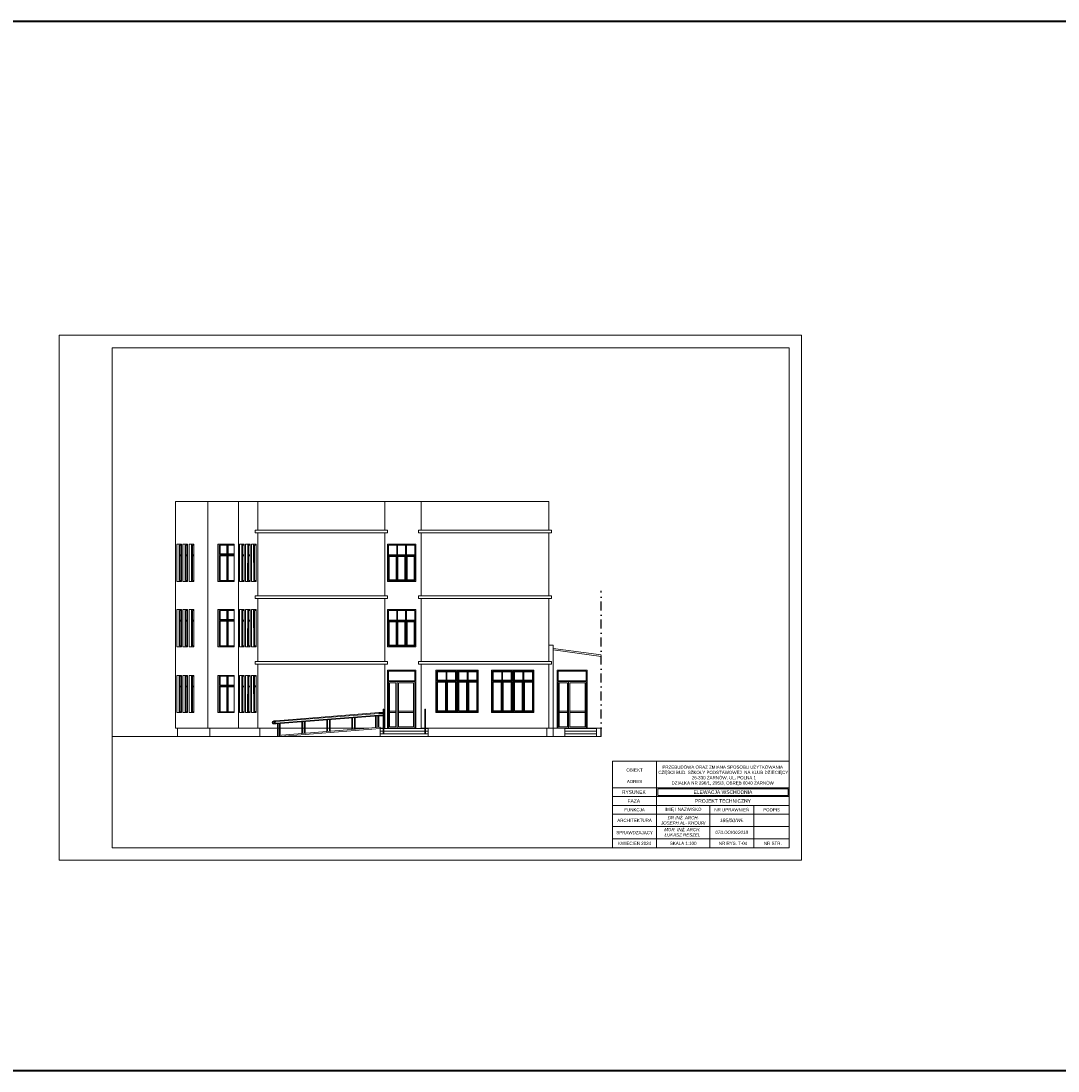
# Model space of a CAD drawing. Header units: millimetres. Extents: x 72202 to 304796, y 21658 to 519946.
# Tile 87 of 95: x 211870 to 217737, y 219413 to 225352. Entities that reach past the tile are written whole.
import ezdxf

# ---------------------------------------------------------------- set-up
doc = ezdxf.new("R2010")
doc.units = ezdxf.units.MM
doc.linetypes.add('DASHDOT', pattern=[25.4, 12.7, -6.35, 0, -6.35])
for name, color, linetype, lineweight in [('LINIA CIENKA', 7, 'Continuous', 13), ('LINIA WYMIAROWANIE', 1, 'Continuous', 9), ('OPISY', 251, 'Continuous', 9)]:
    doc.layers.add(name, color=color, linetype=linetype, lineweight=lineweight)
doc.layers.add('LINIA-NIE DRUKOWAĆ', color=3, linetype='Continuous', lineweight=20, plot=False)
doc.styles.add('simplex', font='arial.ttf')

msp = doc.modelspace()

# ---------------------------------------------------------------- linework, layer by layer
at = {"layer": 'LINIA CIENKA'}
for p, q in [((212743.603, 222634.846), (212743.603, 221352.846)), ((212743.603, 222634.846), (214855.929, 222634.846)), ((212925.743, 222634.846), (212925.743, 221352.846)), ((213100.799, 222634.846), (213100.799, 221352.846)), ((213209.007, 222634.846), (213209.007, 222471.846)), ((213209.007, 222634.846), (213209.007, 222471.846)), ((213927.929, 222471.846), (213927.929, 222634.846)), ((214132.929, 222634.846), (214132.929, 222471.846)), ((214855.929, 222634.846), (214855.929, 222471.846)), ((213194.007, 222471.846), (213194.007, 222456.846)), ((213194.007, 222471.846), (213942.929, 222471.846)), ((213194.007, 222456.846), (213942.929, 222456.846)), ((213209.007, 222456.846), (213209.007, 222101.846)), ((213209.007, 222456.846), (213209.007, 222101.846)), ((213927.929, 222101.846), (213927.929, 222456.846)), ((213942.929, 222456.846), (213942.929, 222471.846)), ((214117.929, 222471.846), (214117.929, 222456.846)), ((214117.929, 222471.846), (214870.929, 222471.846)), ((214117.929, 222456.846), (214870.929, 222456.846)), ((214132.929, 222456.846), (214132.929, 222101.846)), ((214855.929, 222456.846), (214855.929, 222101.846)), ((214870.929, 222471.846), (214870.929, 222456.846)), ((212777.539, 222392.846), (212751.694, 222392.846)), ((212751.694, 222182.846), (212751.694, 222392.846)), ((212777.539, 222392.846), (212777.539, 222182.846)), ((212811.46, 222392.846), (212785.615, 222392.846)), ((212785.615, 222182.846), (212785.615, 222392.846)), ((212811.46, 222392.846), (212811.46, 222182.846)), ((212847.158, 222392.846), (212821.313, 222392.846)), ((212821.313, 222182.846), (212821.313, 222392.846)), ((212847.158, 222392.846), (212847.158, 222182.846)), ((212983.122, 222392.846), (212983.122, 222182.846)), ((213075.932, 222392.846), (212983.122, 222392.846)), ((212990.729, 222392.846), (212990.729, 222182.846)), ((213075.932, 222392.846), (213075.932, 222182.846)), ((213131.345, 222392.846), (213105.5, 222392.846)), ((213105.5, 222182.846), (213105.5, 222392.846)), ((213131.345, 222392.846), (213131.345, 222182.846)), ((213165.267, 222392.846), (213139.422, 222392.846)), ((213139.422, 222182.846), (213139.422, 222392.846)), ((213165.267, 222392.846), (213165.267, 222182.846)), ((213199.188, 222392.846), (213173.343, 222392.846)), ((213173.343, 222182.846), (213173.343, 222392.846)), ((213199.188, 222392.846), (213199.188, 222182.846)), ((213942.929, 222392.846), (213942.929, 222182.846)), ((214102.929, 222392.846), (213942.929, 222392.846)), ((214102.929, 222392.846), (214102.929, 222182.846)), ((212777.539, 222182.846), (212751.694, 222182.846)), ((212811.46, 222182.846), (212785.615, 222182.846)), ((212847.158, 222182.846), (212821.313, 222182.846)), ((213075.932, 222182.846), (212983.122, 222182.846)), ((213131.345, 222182.846), (213105.5, 222182.846)), ((213165.267, 222182.846), (213139.422, 222182.846)), ((213151.467, 222187.846), (213151.446, 222187.846)), ((213199.188, 222182.846), (213173.343, 222182.846)), ((214102.929, 222182.846), (213942.929, 222182.846)), ((213194.007, 222101.846), (213194.007, 222086.846)), ((213194.007, 222101.846), (213942.929, 222101.846)), ((213194.007, 222086.846), (213942.929, 222086.846)), ((213209.007, 222086.846), (213209.007, 221729.846)), ((213209.007, 222086.846), (213209.007, 221729.846)), ((213927.929, 221729.846), (213927.929, 222086.846)), ((213942.929, 222086.846), (213942.929, 222101.846)), ((214117.929, 222101.846), (214117.929, 222086.846)), ((214117.929, 222101.846), (214870.929, 222101.846)), ((214117.929, 222086.846), (214870.929, 222086.846)), ((214132.929, 222086.846), (214132.929, 221729.846)), ((214855.929, 222086.846), (214855.929, 221729.846)), ((214870.929, 222101.846), (214870.929, 222086.846)), ((212777.539, 222022.846), (212751.694, 222022.846)), ((212751.694, 221812.846), (212751.694, 222022.846)), ((212777.539, 222022.846), (212777.539, 221812.846)), ((212811.46, 222022.846), (212785.615, 222022.846)), ((212785.615, 221812.846), (212785.615, 222022.846)), ((212811.46, 222022.846), (212811.46, 221812.846)), ((212847.158, 222022.846), (212821.313, 222022.846)), ((212821.313, 221812.846), (212821.313, 222022.846)), ((212847.158, 222022.846), (212847.158, 221812.846)), ((212983.122, 222022.846), (212983.122, 221812.846)), ((213075.932, 222022.846), (212983.122, 222022.846)), ((213075.932, 222022.846), (213075.932, 221812.846)), ((213131.345, 222022.846), (213105.5, 222022.846)), ((213105.5, 221812.846), (213105.5, 222022.846)), ((213131.345, 222022.846), (213131.345, 221812.846)), ((213165.267, 222022.846), (213139.422, 222022.846)), ((213139.422, 221812.846), (213139.422, 222022.846)), ((213165.267, 222022.846), (213165.267, 221812.846)), ((213199.188, 222022.846), (213173.343, 222022.846)), ((213173.343, 221812.846), (213173.343, 222022.846)), ((213199.188, 222022.846), (213199.188, 221812.846)), ((213942.929, 222022.846), (213942.929, 221812.846)), ((214102.929, 222022.846), (213942.929, 222022.846)), ((214102.929, 222022.846), (214102.929, 221812.846)), ((212777.539, 221812.846), (212751.694, 221812.846)), ((212811.46, 221812.846), (212785.615, 221812.846)), ((212847.158, 221812.846), (212821.313, 221812.846)), ((213075.932, 221812.846), (212983.122, 221812.846)), ((213131.345, 221812.846), (213105.5, 221812.846)), ((213165.267, 221812.846), (213139.422, 221812.846)), ((213151.467, 221817.846), (213151.446, 221817.846)), ((213199.188, 221812.846), (213173.343, 221812.846)), ((214102.929, 221812.846), (213942.929, 221812.846)), ((214855.929, 221822.846), (214880.929, 221822.846)), ((215151.235, 221758.734), (214879.872, 221794.916)), ((214880.929, 221822.846), (214880.929, 221305.846)), ((215152.293, 221766.664), (214880.929, 221802.846)), ((213194.007, 221729.846), (213194.007, 221714.846)), ((213194.007, 221729.846), (213942.929, 221729.846)), ((213194.007, 221714.846), (213942.929, 221714.846)), ((213209.007, 221714.846), (213209.007, 221352.846)), ((213209.007, 221714.846), (213209.007, 221352.846)), ((213927.929, 221352.846), (213927.929, 221714.846)), ((213942.929, 221714.846), (213942.929, 221729.846)), ((214117.929, 221729.846), (214117.929, 221714.846)), ((214117.929, 221729.846), (214870.929, 221729.846)), ((214117.929, 221714.846), (214870.929, 221714.846)), ((214132.929, 221714.846), (214132.929, 221350.846)), ((214855.929, 221714.846), (214855.929, 221352.846)), ((214870.929, 221729.846), (214870.929, 221714.846)), ((212777.539, 221650.846), (212751.694, 221650.846)), ((212751.694, 221440.846), (212751.694, 221650.846)), ((212777.539, 221650.846), (212777.539, 221440.846)), ((212811.46, 221650.846), (212785.615, 221650.846)), ((212785.615, 221440.846), (212785.615, 221650.846)), ((212811.46, 221650.846), (212811.46, 221440.846)), ((212847.158, 221650.846), (212821.313, 221650.846)), ((212821.313, 221440.846), (212821.313, 221650.846)), ((212847.158, 221650.846), (212847.158, 221440.846)), ((212983.122, 221650.846), (212983.122, 221440.846)), ((213075.932, 221650.846), (212983.122, 221650.846)), ((213075.932, 221650.846), (213075.932, 221440.846)), ((213131.345, 221650.846), (213105.5, 221650.846)), ((213105.5, 221440.846), (213105.5, 221650.846)), ((213131.345, 221650.846), (213131.345, 221440.846)), ((213165.267, 221650.846), (213139.422, 221650.846)), ((213139.422, 221440.846), (213139.422, 221650.846)), ((213152.323, 221645.846), (213151.446, 221645.846)), ((213165.267, 221650.846), (213165.267, 221440.846)), ((213199.188, 221650.846), (213173.343, 221650.846)), ((213173.343, 221440.846), (213173.343, 221650.846)), ((213190.367, 221650.867), (213190.367, 221650.846)), ((213199.188, 221650.846), (213199.188, 221440.846)), ((213942.929, 221680.846), (213942.929, 221352.846)), ((214102.929, 221680.846), (213942.929, 221680.846)), ((214102.929, 221680.846), (214102.929, 221352.846)), ((214216.929, 221680.846), (214216.929, 221440.846)), ((214216.929, 221680.846), (214456.929, 221680.846)), ((214336.929, 221680.846), (214336.929, 221440.846)), ((214456.929, 221680.846), (214456.929, 221440.846)), ((214531.929, 221680.846), (214531.929, 221440.846)), ((214531.929, 221680.846), (214771.929, 221680.846)), ((214651.929, 221680.846), (214651.929, 221440.846)), ((214771.929, 221680.846), (214771.929, 221440.846)), ((214902.96, 221680.846), (214902.96, 221352.846)), ((215072.929, 221680.846), (214902.96, 221680.846)), ((215072.929, 221680.846), (215072.929, 221352.846)), ((212777.539, 221440.846), (212751.694, 221440.846)), ((212811.46, 221440.846), (212785.615, 221440.846)), ((212847.158, 221440.846), (212821.313, 221440.846)), ((213075.932, 221440.846), (212983.122, 221440.846)), ((213131.345, 221440.846), (213105.5, 221440.846)), ((213165.267, 221440.846), (213139.422, 221440.846)), ((213151.467, 221445.846), (213151.446, 221445.846)), ((213156.446, 221440.846), (213156.446, 221440.824)), ((213199.188, 221440.846), (213173.343, 221440.846)), ((213894.473, 221436.375), (213311.234, 221389.928)), ((213311.973, 221380.593), (213893.355, 221426.923)), ((213312.112, 221376.391), (213893.355, 221422.71)), ((213894.14, 221440.562), (213312.118, 221394.212)), ((213741.392, 221345.135), (213741.392, 221410.6)), ((213745.592, 221345.469), (213745.592, 221410.934)), ((213756.037, 221346.301), (213756.037, 221411.767)), ((213760.237, 221346.635), (213760.237, 221412.102)), ((213874.509, 221355.736), (213874.509, 221421.208)), ((213878.709, 221356.07), (213878.709, 221421.542)), ((213889.155, 221356.902), (213889.155, 221422.375)), ((213893.021, 221426.896), (213917.971, 221426.896)), ((213893.021, 221422.696), (213917.971, 221422.696)), ((213893.355, 221357.236), (213893.355, 221422.71)), ((213894.14, 221440.562), (213917.971, 221440.562)), ((213894.14, 221436.362), (213917.971, 221436.362)), ((213917.971, 221320.846), (213917.971, 221460.846)), ((213921.971, 221460.846), (213917.971, 221460.846)), ((213917.971, 221430.846), (213921.971, 221430.846)), ((213921.971, 221320.846), (213921.971, 221460.846)), ((213921.971, 221422.696), (213921.971, 221440.562)), ((214154.929, 221320.846), (214154.929, 221460.846)), ((214158.929, 221460.846), (214154.929, 221460.846)), ((214154.929, 221430.846), (214158.929, 221430.846)), ((214158.929, 221320.846), (214158.929, 221460.846)), ((214216.929, 221440.846), (214456.929, 221440.846)), ((214531.929, 221440.846), (214771.929, 221440.846)), ((212743.603, 221352.846), (213332.493, 221352.846)), ((212755.603, 221352.846), (212755.603, 221305.846)), ((212925.743, 221352.846), (212937.743, 221352.846)), ((212937.743, 221352.846), (212937.743, 221305.846)), ((213221.007, 221352.846), (213221.007, 221305.846)), ((213300.078, 221394.212), (213312.118, 221394.212)), ((213300.078, 221380.591), (213304.585, 221380.543)), ((213300.078, 221376.391), (213312.118, 221376.391)), ((213300.219, 221390.009), (213304.525, 221389.963)), ((213319.947, 221311.572), (213319.947, 221377.016)), ((213900.728, 221357.823), (213319.947, 221311.572)), ((213324.147, 221311.907), (213324.147, 221377.351)), ((213332.493, 221312.571), (213332.493, 221378.015)), ((213336.693, 221312.906), (213336.693, 221378.35)), ((213336.693, 221352.846), (213473.689, 221352.846)), ((213459.043, 221322.649), (213459.043, 221388.1)), ((213463.243, 221322.984), (213463.243, 221388.434)), ((213473.689, 221323.816), (213473.689, 221389.267)), ((213477.889, 221324.15), (213477.889, 221389.602)), ((213477.889, 221352.846), (213614.863, 221352.846)), ((213600.217, 221333.892), (213600.217, 221399.35)), ((213604.417, 221334.226), (213604.417, 221399.684)), ((213614.863, 221335.058), (213614.863, 221400.517)), ((213619.063, 221335.393), (213619.063, 221400.852)), ((213619.063, 221352.846), (213756.037, 221352.846)), ((213760.237, 221352.846), (213838.22, 221352.846)), ((213901.284, 221305.846), (213900.728, 221357.823)), ((213900.782, 221352.846), (213901.284, 221352.846)), ((213901.284, 221352.846), (213917.971, 221352.846)), ((213901.284, 221350.846), (213917.971, 221350.846)), ((213921.971, 221352.846), (213927.929, 221352.846)), ((213921.971, 221350.846), (214154.929, 221350.846)), ((213942.929, 221352.846), (214102.929, 221352.846)), ((213942.929, 221352.846), (214102.929, 221352.846)), ((214132.929, 221352.846), (214154.929, 221352.846)), ((214158.929, 221352.846), (214855.929, 221352.846)), ((214158.929, 221350.846), (214174.012, 221350.846)), ((214174.012, 221305.846), (214174.012, 221350.846)), ((214843.929, 221352.846), (214843.929, 221305.846)), ((214855.929, 221352.846), (214880.929, 221352.846)), ((214871.284, 221352.846), (214897.929, 221352.846)), ((214880.929, 221352.846), (215155.929, 221352.846)), ((214907.96, 221352.846), (215072.929, 221352.846)), ((214907.96, 221352.846), (215072.929, 221352.846)), ((214945.929, 221350.846), (215125.929, 221350.846)), ((215125.929, 221350.846), (214945.929, 221350.846)), ((214945.929, 221350.846), (214945.929, 221305.846)), ((215125.929, 221305.846), (215125.929, 221350.846)), ((212385.929, 221305.846), (215152.293, 221305.846)), ((213318.123, 221305.846), (213332.493, 221306.991)), ((213319.947, 221311.572), (213319.947, 221305.991)), ((213319.947, 221311.572), (213319.947, 221305.991)), ((213332.493, 221312.571), (213332.493, 221305.846)), ((213901.284, 221335.846), (213917.971, 221335.846)), ((213901.284, 221320.846), (214174.012, 221320.846)), ((213921.971, 221335.846), (214154.929, 221335.846)), ((214158.929, 221335.846), (214174.012, 221335.846)), ((214945.929, 221335.846), (215125.929, 221335.846)), ((214945.929, 221320.846), (215125.929, 221320.846)), ((215215.929, 221165.846), (216215.929, 221165.846))]:
    msp.add_line(p, q, dxfattribs=at)
at = {"layer": 'LINIA CIENKA', "color": 8}
for p, q in [((212764.616, 222392.846), (212764.616, 222182.846)), ((212777.539, 222387.846), (212769.616, 222387.846)), ((212769.616, 222387.846), (212769.616, 222187.846)), ((212798.538, 222392.846), (212798.538, 222182.846)), ((212811.46, 222387.846), (212803.538, 222387.846)), ((212803.538, 222387.846), (212803.538, 222187.846)), ((212834.236, 222392.846), (212834.236, 222182.846)), ((212847.158, 222387.846), (212839.236, 222387.846)), ((212839.236, 222387.846), (212839.236, 222187.846)), ((212990.729, 222392.846), (212990.729, 222182.846)), ((212995.729, 222387.846), (212995.729, 222337.846)), ((213075.932, 222387.846), (212995.729, 222387.846)), ((213033.331, 222337.846), (213033.331, 222387.846)), ((213037.134, 222387.846), (213037.134, 222337.846)), ((213040.937, 222337.846), (213040.937, 222387.846)), ((213118.423, 222392.846), (213118.423, 222182.846)), ((213131.345, 222387.846), (213123.423, 222387.846)), ((213123.423, 222387.846), (213123.423, 222187.846)), ((213152.344, 222392.846), (213151.446, 222182.846)), ((213157.323, 222387.846), (213156.467, 222187.846)), ((213164.368, 222387.846), (213157.323, 222387.846)), ((213185.367, 222392.846), (213186.266, 222182.846)), ((213190.387, 222388.136), (213191.243, 222188.136)), ((213199.187, 222388.136), (213190.387, 222388.136)), ((213947.929, 222387.846), (213947.929, 222187.846)), ((214097.929, 222387.846), (213947.929, 222387.846)), ((213995.429, 222387.846), (213995.429, 222332.846)), ((214000.429, 222387.846), (214000.429, 222332.846)), ((214045.429, 222387.846), (214045.429, 222332.846)), ((214050.429, 222387.846), (214050.429, 222332.846)), ((214097.929, 222387.846), (214097.929, 222187.846)), ((212777.539, 222332.846), (212769.616, 222332.846)), ((212777.539, 222327.846), (212769.616, 222327.846)), ((212811.46, 222332.846), (212803.538, 222332.846)), ((212811.46, 222327.846), (212803.538, 222327.846)), ((212847.158, 222332.846), (212839.236, 222332.846)), ((212847.158, 222327.846), (212839.236, 222327.846)), ((213075.932, 222332.846), (212990.729, 222332.846)), ((213075.932, 222337.846), (212995.729, 222337.846)), ((212995.729, 222327.846), (212995.729, 222187.846)), ((213075.932, 222327.846), (212995.729, 222327.846)), ((213033.331, 222187.846), (213033.331, 222327.846)), ((213037.134, 222327.846), (213037.134, 222187.846)), ((213040.937, 222187.846), (213040.937, 222327.846)), ((213131.345, 222332.846), (213123.423, 222332.846)), ((213131.345, 222327.846), (213123.423, 222327.846)), ((213164.368, 222327.846), (213157.066, 222327.846)), ((213165.267, 222332.846), (213157.088, 222332.846)), ((213164.368, 222332.846), (213157.088, 222332.846)), ((214097.929, 222332.846), (213947.929, 222332.846)), ((214097.929, 222327.846), (213947.929, 222327.846)), ((213951.929, 222323.846), (213951.929, 222191.846)), ((213991.429, 222323.846), (213951.929, 222323.846)), ((213991.429, 222323.846), (213991.429, 222191.846)), ((213995.429, 222327.846), (213995.429, 222187.846)), ((214000.429, 222327.846), (214000.429, 222187.846)), ((214001.929, 222323.846), (214001.929, 222191.846)), ((214041.429, 222323.846), (214001.929, 222323.846)), ((214041.429, 222323.846), (214041.429, 222191.846)), ((214045.429, 222327.846), (214045.429, 222187.846)), ((214050.429, 222327.846), (214050.429, 222187.846)), ((214054.429, 222323.846), (214054.429, 222191.846)), ((214093.929, 222323.846), (214054.429, 222323.846)), ((214093.929, 222323.846), (214093.929, 222191.846)), ((212777.539, 222187.846), (212769.616, 222187.846)), ((212811.46, 222187.846), (212803.538, 222187.846)), ((212847.158, 222187.846), (212839.236, 222187.846)), ((213075.932, 222187.846), (212995.729, 222187.846)), ((213131.345, 222187.846), (213123.423, 222187.846)), ((213164.368, 222187.846), (213156.467, 222187.846)), ((213199.187, 222188.136), (213191.243, 222188.136)), ((214097.929, 222187.846), (213947.929, 222187.846)), ((213991.429, 222191.846), (213951.929, 222191.846)), ((214041.429, 222191.846), (214001.929, 222191.846)), ((214093.929, 222191.846), (214054.429, 222191.846)), ((212764.616, 222022.846), (212764.616, 221812.846)), ((212777.539, 222017.846), (212769.616, 222017.846)), ((212769.616, 222017.846), (212769.616, 221817.846)), ((212798.538, 222022.846), (212798.538, 221812.846)), ((212811.46, 222017.846), (212803.538, 222017.846)), ((212803.538, 222017.846), (212803.538, 221817.846)), ((212834.236, 222022.846), (212834.236, 221812.846)), ((212847.158, 222017.846), (212839.236, 222017.846)), ((212839.236, 222017.846), (212839.236, 221817.846)), ((212990.729, 222022.846), (212990.729, 221812.846)), ((212995.729, 222017.846), (212995.729, 221967.846)), ((213075.932, 222017.846), (212995.729, 222017.846)), ((213033.331, 221967.846), (213033.331, 222017.846)), ((213037.134, 222017.846), (213037.134, 221967.846)), ((213040.937, 221967.846), (213040.937, 222017.846)), ((213118.423, 222022.846), (213118.423, 221812.846)), ((213131.345, 222017.846), (213123.423, 222017.846)), ((213123.423, 222017.846), (213123.423, 221817.846)), ((213152.344, 222022.846), (213151.446, 221812.846)), ((213157.323, 222017.846), (213156.467, 221817.846)), ((213164.368, 222017.846), (213157.323, 222017.846)), ((213185.367, 222022.846), (213186.266, 221812.846)), ((213190.387, 222018.136), (213191.243, 221818.136)), ((213199.187, 222018.136), (213190.387, 222018.136)), ((213947.929, 222017.846), (213947.929, 221817.846)), ((214097.929, 222017.846), (213947.929, 222017.846)), ((213995.429, 222017.846), (213995.429, 221962.846)), ((214000.429, 222017.846), (214000.429, 221962.846)), ((214045.429, 222017.846), (214045.429, 221962.846)), ((214050.429, 222017.846), (214050.429, 221962.846)), ((214097.929, 222017.846), (214097.929, 221817.846)), ((212777.539, 221962.846), (212769.616, 221962.846)), ((212777.539, 221957.846), (212769.616, 221957.846)), ((212811.46, 221962.846), (212803.538, 221962.846)), ((212811.46, 221957.846), (212803.538, 221957.846)), ((212847.158, 221962.846), (212839.236, 221962.846)), ((212847.158, 221957.846), (212839.236, 221957.846)), ((213075.932, 221962.846), (212990.729, 221962.846)), ((213075.932, 221967.846), (212995.729, 221967.846)), ((212995.729, 221957.846), (212995.729, 221817.846)), ((213075.932, 221957.846), (212995.729, 221957.846)), ((213033.331, 221817.846), (213033.331, 221957.846)), ((213037.134, 221957.846), (213037.134, 221817.846)), ((213040.937, 221817.846), (213040.937, 221957.846)), ((213131.345, 221962.846), (213123.423, 221962.846)), ((213131.345, 221957.846), (213123.423, 221957.846)), ((213164.368, 221957.846), (213157.066, 221957.846)), ((213165.267, 221962.846), (213157.088, 221962.846)), ((213164.368, 221962.846), (213157.088, 221962.846)), ((214097.929, 221962.846), (213947.929, 221962.846)), ((214097.929, 221957.846), (213947.929, 221957.846)), ((213951.929, 221953.846), (213951.929, 221821.846)), ((213991.429, 221953.846), (213951.929, 221953.846)), ((213991.429, 221953.846), (213991.429, 221821.846)), ((213995.429, 221957.846), (213995.429, 221817.846)), ((214000.429, 221957.846), (214000.429, 221817.846)), ((214001.929, 221953.846), (214001.929, 221821.846)), ((214041.429, 221953.846), (214001.929, 221953.846)), ((214041.429, 221953.846), (214041.429, 221821.846)), ((214045.429, 221957.846), (214045.429, 221817.846)), ((214050.429, 221957.846), (214050.429, 221817.846)), ((214054.429, 221953.846), (214054.429, 221821.846)), ((214093.929, 221953.846), (214054.429, 221953.846)), ((214093.929, 221953.846), (214093.929, 221821.846)), ((212777.539, 221817.846), (212769.616, 221817.846)), ((212811.46, 221817.846), (212803.538, 221817.846)), ((212847.158, 221817.846), (212839.236, 221817.846)), ((213075.932, 221817.846), (212995.729, 221817.846)), ((213131.345, 221817.846), (213123.423, 221817.846)), ((213164.368, 221817.846), (213156.467, 221817.846)), ((213199.187, 221818.136), (213191.243, 221818.136)), ((214097.929, 221817.846), (213947.929, 221817.846)), ((213991.429, 221821.846), (213951.929, 221821.846)), ((214041.429, 221821.846), (214001.929, 221821.846)), ((214093.929, 221821.846), (214054.429, 221821.846)), ((212764.616, 221650.846), (212764.616, 221440.846)), ((212777.539, 221645.846), (212769.616, 221645.846)), ((212769.616, 221645.846), (212769.616, 221445.846)), ((212798.538, 221650.846), (212798.538, 221440.846)), ((212811.46, 221645.846), (212803.538, 221645.846)), ((212803.538, 221645.846), (212803.538, 221445.846)), ((212834.236, 221650.846), (212834.236, 221440.846)), ((212847.158, 221645.846), (212839.236, 221645.846)), ((212839.236, 221645.846), (212839.236, 221445.846)), ((212990.729, 221650.846), (212990.729, 221440.846)), ((212995.729, 221645.846), (212995.729, 221595.846)), ((213075.932, 221645.846), (212995.729, 221645.846)), ((213033.331, 221595.846), (213033.331, 221645.846)), ((213037.134, 221645.846), (213037.134, 221595.846)), ((213040.937, 221595.846), (213040.937, 221645.846)), ((213118.423, 221650.846), (213118.423, 221440.846)), ((213131.345, 221645.846), (213123.423, 221645.846)), ((213123.423, 221645.846), (213123.423, 221445.846)), ((213152.344, 221650.846), (213151.446, 221440.846)), ((213157.323, 221645.846), (213156.467, 221445.846)), ((213164.368, 221645.846), (213157.323, 221645.846)), ((213185.367, 221650.846), (213186.266, 221440.846)), ((213190.387, 221646.136), (213191.243, 221446.136)), ((213199.187, 221646.136), (213190.387, 221646.136)), ((213947.929, 221675.846), (213947.929, 221620.846)), ((214097.929, 221675.846), (213947.929, 221675.846)), ((214097.929, 221675.846), (214097.929, 221620.846)), ((214221.929, 221675.846), (214221.929, 221620.846)), ((214221.929, 221675.846), (214331.929, 221675.846)), ((214225.929, 221671.846), (214225.929, 221624.846)), ((214225.929, 221671.846), (214274.429, 221671.846)), ((214274.429, 221624.846), (214274.429, 221671.846)), ((214279.429, 221671.846), (214327.929, 221671.846)), ((214279.429, 221624.846), (214279.429, 221671.846)), ((214327.929, 221671.846), (214327.929, 221624.846)), ((214331.929, 221675.846), (214331.929, 221620.846)), ((214341.929, 221675.846), (214451.929, 221675.846)), ((214341.929, 221675.846), (214341.929, 221620.846)), ((214345.929, 221671.846), (214345.929, 221624.846)), ((214345.929, 221671.846), (214394.429, 221671.846)), ((214394.429, 221624.846), (214394.429, 221671.846)), ((214399.429, 221671.846), (214447.929, 221671.846)), ((214399.429, 221624.846), (214399.429, 221671.846)), ((214447.929, 221671.846), (214447.929, 221624.846)), ((214451.929, 221675.846), (214451.929, 221620.846)), ((214536.929, 221675.846), (214536.929, 221620.846)), ((214536.929, 221675.846), (214646.929, 221675.846)), ((214540.929, 221671.846), (214540.929, 221624.846)), ((214540.929, 221671.846), (214589.429, 221671.846)), ((214589.429, 221624.846), (214589.429, 221671.846)), ((214594.429, 221671.846), (214642.929, 221671.846)), ((214594.429, 221624.846), (214594.429, 221671.846)), ((214642.929, 221671.846), (214642.929, 221624.846)), ((214646.929, 221675.846), (214646.929, 221620.846)), ((214656.929, 221675.846), (214766.929, 221675.846)), ((214656.929, 221675.846), (214656.929, 221620.846)), ((214660.929, 221671.846), (214660.929, 221624.846)), ((214660.929, 221671.846), (214709.429, 221671.846)), ((214709.429, 221624.846), (214709.429, 221671.846)), ((214714.429, 221671.846), (214762.929, 221671.846)), ((214714.429, 221624.846), (214714.429, 221671.846)), ((214762.929, 221671.846), (214762.929, 221624.846)), ((214766.929, 221675.846), (214766.929, 221620.846)), ((214907.96, 221675.846), (214907.96, 221620.846)), ((215067.929, 221675.846), (214907.96, 221675.846)), ((215067.929, 221675.846), (215067.929, 221620.846)), ((212777.539, 221590.846), (212769.616, 221590.846)), ((212811.46, 221590.846), (212803.538, 221590.846)), ((212847.158, 221590.846), (212839.236, 221590.846)), ((213075.932, 221590.846), (212990.729, 221590.846)), ((213075.932, 221595.846), (212995.729, 221595.846)), ((213131.345, 221590.846), (213123.423, 221590.846)), ((213152.088, 221590.846), (213151.446, 221590.846)), ((213165.267, 221590.846), (213157.088, 221590.846)), ((213164.368, 221590.846), (213157.088, 221590.846)), ((213199.188, 221590.846), (213185.624, 221590.846)), ((213199.187, 221591.136), (213186.265, 221591.136)), ((214097.929, 221620.846), (213947.929, 221620.846)), ((213947.929, 221615.846), (213947.929, 221352.846)), ((214097.929, 221615.846), (213947.929, 221615.846)), ((213954.929, 221608.846), (213954.929, 221359.846)), ((213990.929, 221608.846), (213954.929, 221608.846)), ((213990.929, 221359.846), (213990.929, 221608.846)), ((213997.929, 221352.846), (213997.929, 221615.846)), ((214090.929, 221608.846), (214004.929, 221608.846)), ((214004.929, 221359.846), (214004.929, 221608.846)), ((214090.929, 221608.846), (214090.929, 221359.846)), ((214097.929, 221615.846), (214097.929, 221352.846)), ((214221.929, 221620.846), (214331.929, 221620.846)), ((214221.929, 221615.846), (214221.929, 221445.846)), ((214221.929, 221615.846), (214331.929, 221615.846)), ((214225.929, 221624.846), (214274.429, 221624.846)), ((214225.929, 221611.846), (214225.929, 221449.846)), ((214225.929, 221611.846), (214270.429, 221611.846)), ((214270.429, 221611.846), (214270.429, 221449.846)), ((214274.429, 221615.846), (214274.429, 221445.846)), ((214279.429, 221624.846), (214327.929, 221624.846)), ((214279.429, 221615.846), (214279.429, 221445.846)), ((214283.429, 221611.846), (214327.929, 221611.846)), ((214283.429, 221611.846), (214283.429, 221449.846)), ((214327.929, 221611.846), (214327.929, 221449.846)), ((214331.929, 221615.846), (214331.929, 221445.846)), ((214341.929, 221620.846), (214451.929, 221620.846)), ((214341.929, 221615.846), (214451.929, 221615.846)), ((214341.929, 221615.846), (214341.929, 221445.846)), ((214345.929, 221624.846), (214394.429, 221624.846)), ((214345.929, 221611.846), (214345.929, 221449.846)), ((214345.929, 221611.846), (214390.429, 221611.846)), ((214390.429, 221611.846), (214390.429, 221449.846)), ((214394.429, 221615.846), (214394.429, 221445.846)), ((214399.429, 221624.846), (214447.929, 221624.846)), ((214399.429, 221615.846), (214399.429, 221445.846)), ((214403.429, 221611.846), (214447.929, 221611.846)), ((214403.429, 221611.846), (214403.429, 221449.846)), ((214447.929, 221611.846), (214447.929, 221449.846)), ((214451.929, 221615.846), (214451.929, 221445.846)), ((214536.929, 221620.846), (214646.929, 221620.846)), ((214536.929, 221615.846), (214536.929, 221445.846)), ((214536.929, 221615.846), (214646.929, 221615.846)), ((214540.929, 221624.846), (214589.429, 221624.846)), ((214540.929, 221611.846), (214540.929, 221449.846)), ((214540.929, 221611.846), (214585.429, 221611.846)), ((214585.429, 221611.846), (214585.429, 221449.846)), ((214589.429, 221615.846), (214589.429, 221445.846)), ((214594.429, 221624.846), (214642.929, 221624.846)), ((214594.429, 221615.846), (214594.429, 221445.846)), ((214598.429, 221611.846), (214642.929, 221611.846)), ((214598.429, 221611.846), (214598.429, 221449.846)), ((214642.929, 221611.846), (214642.929, 221449.846)), ((214646.929, 221615.846), (214646.929, 221445.846)), ((214656.929, 221620.846), (214766.929, 221620.846)), ((214656.929, 221615.846), (214766.929, 221615.846)), ((214656.929, 221615.846), (214656.929, 221445.846)), ((214660.929, 221624.846), (214709.429, 221624.846)), ((214660.929, 221611.846), (214660.929, 221449.846)), ((214660.929, 221611.846), (214705.429, 221611.846)), ((214705.429, 221611.846), (214705.429, 221449.846)), ((214709.429, 221615.846), (214709.429, 221445.846)), ((214714.429, 221624.846), (214762.929, 221624.846)), ((214714.429, 221615.846), (214714.429, 221445.846)), ((214718.429, 221611.846), (214762.929, 221611.846)), ((214718.429, 221611.846), (214718.429, 221449.846)), ((214762.929, 221611.846), (214762.929, 221449.846)), ((214766.929, 221615.846), (214766.929, 221445.846)), ((215067.929, 221620.846), (214907.96, 221620.846)), ((214907.96, 221615.846), (214907.96, 221352.846)), ((215067.929, 221615.846), (214907.96, 221615.846)), ((214914.96, 221608.846), (214914.96, 221359.846)), ((214960.929, 221608.846), (214914.96, 221608.846)), ((214960.929, 221359.846), (214960.929, 221608.846)), ((214967.929, 221352.846), (214967.929, 221615.846)), ((215060.929, 221608.846), (214974.929, 221608.846)), ((214974.929, 221359.846), (214974.929, 221608.846)), ((215060.929, 221608.846), (215060.929, 221359.846)), ((215067.929, 221615.846), (215067.929, 221352.846)), ((212777.539, 221585.846), (212769.616, 221585.846)), ((212811.46, 221585.846), (212803.538, 221585.846)), ((212847.158, 221585.846), (212839.236, 221585.846)), ((212995.729, 221585.846), (212995.729, 221445.846)), ((213075.932, 221585.846), (212995.729, 221585.846)), ((213033.331, 221445.846), (213033.331, 221585.846)), ((213037.134, 221585.846), (213037.134, 221445.846)), ((213040.937, 221445.846), (213040.937, 221585.846)), ((213131.345, 221585.846), (213123.423, 221585.846)), ((213152.066, 221585.846), (213151.446, 221585.846)), ((213164.368, 221585.846), (213157.066, 221585.846)), ((213199.187, 221586.136), (213186.265, 221586.136)), ((212777.539, 221445.846), (212769.616, 221445.846)), ((212811.46, 221445.846), (212803.538, 221445.846)), ((212847.158, 221445.846), (212839.236, 221445.846)), ((213075.932, 221445.846), (212995.729, 221445.846)), ((213131.345, 221445.846), (213123.423, 221445.846)), ((213164.368, 221445.846), (213156.467, 221445.846)), ((213199.187, 221446.136), (213191.243, 221446.136)), ((213990.929, 221447.846), (213954.929, 221447.846)), ((213990.929, 221440.846), (213954.929, 221440.846)), ((214090.929, 221447.846), (214004.929, 221447.846)), ((214090.929, 221440.846), (214004.929, 221440.846)), ((214221.929, 221445.846), (214331.929, 221445.846)), ((214225.929, 221449.846), (214270.429, 221449.846)), ((214283.429, 221449.846), (214327.929, 221449.846)), ((214341.929, 221445.846), (214451.929, 221445.846)), ((214345.929, 221449.846), (214390.429, 221449.846)), ((214403.429, 221449.846), (214447.929, 221449.846)), ((214536.929, 221445.846), (214646.929, 221445.846)), ((214540.929, 221449.846), (214585.429, 221449.846)), ((214598.429, 221449.846), (214642.929, 221449.846)), ((214656.929, 221445.846), (214766.929, 221445.846)), ((214660.929, 221449.846), (214705.429, 221449.846)), ((214718.429, 221449.846), (214762.929, 221449.846)), ((214960.929, 221447.846), (214914.96, 221447.846)), ((214960.929, 221440.846), (214914.96, 221440.846)), ((215060.929, 221447.846), (214974.929, 221447.846)), ((215060.929, 221440.846), (214974.929, 221440.846)), ((213954.929, 221359.846), (213990.929, 221359.846)), ((214004.929, 221359.846), (214090.929, 221359.846)), ((214914.96, 221359.846), (214960.929, 221359.846)), ((214974.929, 221359.846), (215060.929, 221359.846))]:
    msp.add_line(p, q, dxfattribs=at)
at = {"layer": 'LINIA CIENKA'}
msp.add_lwpolyline([(212385.929, 220675.846), (212385.929, 223503.294), (216215.929, 223503.294), (216215.929, 220675.846)], close=True, dxfattribs=at)
for centre, radius, start, end in [((213300.078, 221385.301), 8.91, 89.6389225, 270), ((213300.081, 221385.299), 4.713, 88.3228288, 272.0923883), ((213312.118, 221385.301), 8.91, 89.6389225, 279.1498375), ((213312.118, 221385.301), 4.71, 88.2893484, 280.8757054)]:
    msp.add_arc(centre, radius, start, end, dxfattribs=at)
at = {"layer": 'LINIA WYMIAROWANIE', "color": 7, "linetype": 'DASHDOT', "lineweight": -3, "ltscale": 4}
msp.add_line((215152.293, 221305.846), (215152.293, 222128.966), dxfattribs=at)
at = {"layer": 'LINIA WYMIAROWANIE', "lineweight": -3, "ltscale": 4}
msp.add_line((213477.889, 221352.846), (213473.689, 221352.846), dxfattribs=at)
at = {"layer": 'LINIA WYMIAROWANIE', "lineweight": 40, "ltscale": 4}
msp.add_lwpolyline([(189252.203, 225352.466), (235397.589, 225352.466), (235397.589, 219413.411), (189252.203, 219413.411)], close=True, dxfattribs=at)
at = {"layer": 'LINIA-NIE DRUKOWAĆ'}
msp.add_line((213901.284, 221350.846), (213336.214, 221305.846), dxfattribs=at)
msp.add_lwpolyline([(212085.929, 223575.846), (212085.929, 220605.846), (216285.929, 220605.846), (216285.929, 223575.846)], close=True, dxfattribs=at)
at = {"layer": 'OPISY'}
for p, q in [((215215.929, 220675.846), (215215.929, 221165.846)), ((215465.929, 220675.846), (215465.929, 221165.846)), ((216215.929, 221095.846), (216215.929, 220675.846)), ((215215.929, 221015.846), (216215.929, 221015.846)), ((215471.929, 220971.846), (215471.929, 221009.846)), ((215471.929, 221009.846), (216209.929, 221009.846)), ((216209.929, 221009.846), (216209.929, 220971.846)), ((215215.929, 220965.846), (216215.929, 220965.846)), ((215471.929, 220971.846), (216209.929, 220971.846)), ((215215.929, 220915.846), (216215.929, 220915.846)), ((215765.929, 220675.846), (215765.929, 220915.846)), ((216015.929, 220675.846), (216015.929, 220915.846)), ((215215.929, 220865.846), (216215.929, 220865.846)), ((215215.929, 220795.846), (216215.929, 220795.846)), ((215215.929, 220725.846), (216215.929, 220725.846)), ((215215.929, 220675.846), (216215.929, 220675.846))]:
    msp.add_line(p, q, dxfattribs=at)

# ---------------------------------------------------------------- texts
at = {"layer": 'OPISY', "attachment_point": 5, "style": 'simplex'}
for s, insert, char_height, width in [('OBIEKT', (215340.929, 221115.846), 18, 250), ('\\A1;PRZEBUDOWA ORAZ ZMIANA SPOSOBU UŻYTKOWANIA\\P CZĘŚCI BUD. SZKOŁY PODSTAWOWEJ  NA KLUB DZIECIĘCY  \\P  26-330 ŻARNÓW, UL. POLNA 1\\PDZIAŁKA NR 296/1, 295/3, OBRĘB 0040 ŻARNÓW', (215839.308, 221084.592), 18, 879.64412), ('\\PADRES', (215340.929, 221065.846), 18, 250), ('RYSUNEK', (215336.6, 220990.846), 20, 241.34214), ('ELEWACJA WSCHODNIA', (215840.929, 220990.846), 20, 738), ('FAZA', (215336.6, 220940.846), 20, 241.34214), ('PROJEKT TECHNICZNY ', (215840.929, 220940.846), 20, 738), ('FUNKCJA', (215340.929, 220890.846), 18, 250), ('IMIĘ I NAZWISKO', (215615.929, 220890.846), 18, 300), ('NR UPRAWNIEŃ', (215890.929, 220890.846), 18, 250), ('PODPIS', (216115.929, 220890.846), 18, 200), ('ARCHITEKTURA', (215340.929, 220830.846), 18, 250), ('{\\fArial|b0|i1|c238|p34;DR INŻ. ARCH. \\PJOSEPH AL- KHOURI}', (215615.929, 220830.846), 18, 300), ('{\\fArial|b0|i1|c238|p34;185/00/WŁ}', (215890.929, 220830.846), 20, 250), ('SPRAWDZAJĄCY', (215341.047, 220759.127), 18, 300), ('{\\fArial|b0|i1|c238|p34;MGR  INŻ. ARCH. \\PŁUKASZ RESZEL}', (215611.787, 220763.822), 18, 300), ('{\\fArial|b0|i1|c238|p34;07/LOOKK/2018}', (215890.259, 220763.213), 18, 300), ('KWIECIEŃ 2024', (215340.929, 220700.846), 18, 250), ('SKALA 1:100', (215615.929, 220700.846), 18, 300), ('  NR RYS. T-04', (215890.929, 220700.846), 18, 250), ('  NR STR.', (216115.929, 220700.846), 18, 200)]:
    msp.add_mtext(s, dxfattribs=dict(at, insert=insert, char_height=char_height, width=width))

doc.saveas('drawing.dxf')
